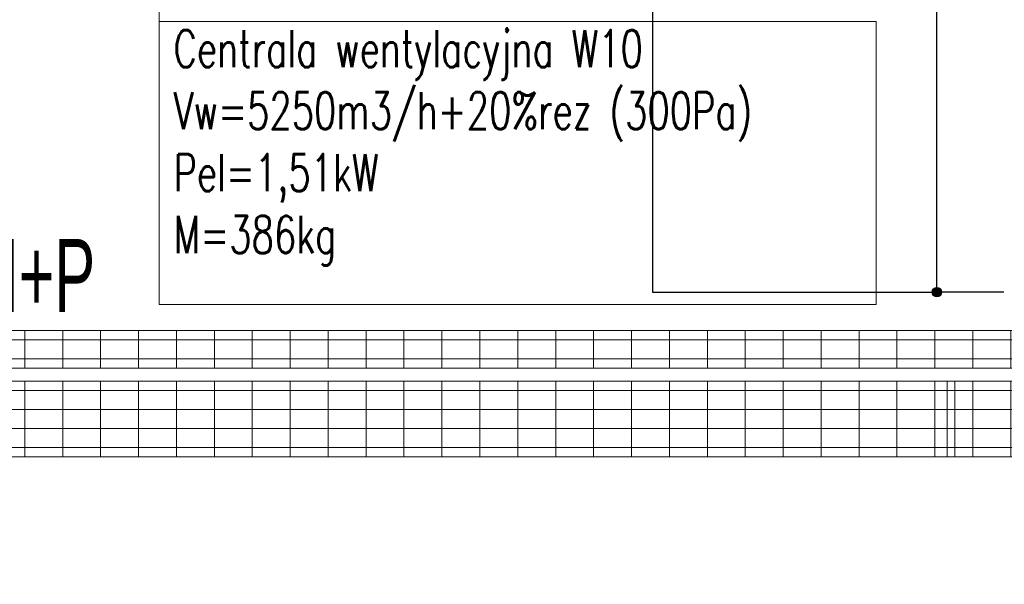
# Model space of a CAD drawing. Header units: millimetres. Extents: x -165365 to -33565, y 7406 to 103342.
# Tile 76 of 256: x -117813 to -115217, y 34996 to 36485. Entities that reach past the tile are written whole.
import ezdxf
from ezdxf.enums import TextEntityAlignment as Align

# ---------------------------------------------------------------- set-up
doc = ezdxf.new("R2010")
doc.units = ezdxf.units.MM
doc.header["$MEASUREMENT"] = 0
for name, pattern in [('ACAD_ISO03W100', [150, 60, -90]), ('DASHDOT', [1, 0.5, -0.25, 0, -0.25]), ('Wipeout_Contour', [1000, 0, -1000])]:
    doc.linetypes.add(name, pattern=pattern)
for name, color, linetype, lineweight in [('2DE_PRO_CblfEZ', 80, 'Continuous', 15), ('CP_DETAL', 33, 'Continuous', 9), ('HVAC_WENTYLACJA_ETYKIETY', 3, 'Continuous', 18)]:
    doc.layers.add(name, color=color, linetype=linetype, lineweight=lineweight)
for name, color, linetype in [('ELEK CIENKIE', 80, 'Continuous'), ('IPHandle', 7, 'Continuous'), ('Linia', 252, 'Continuous'), ('Słup', 252, 'Continuous')]:
    doc.layers.add(name, color=color, linetype=linetype)
doc.styles.add('Arial', font='arial.ttf')
doc.styles.add('CP_ATTR', font='arial.ttf')
pattern_1 = [(90, (-3e-14, -25), (-100, 6e-15), [])]

# ---------------------------------------------------------------- blocks, each defined once
blk = doc.blocks.new('A$C67C5DD4D')
at = {"color": 254, "linetype": 'Wipeout_Contour', "lineweight": 0, "ltscale": 481919.218204}
blk.add_wipeout([(38262.6, 18019.6), (39012.6, 18019.6), (39012.6, 18859.6), (38262.6, 18859.6)], dxfattribs=at).dxf.layer = 'Słup'
at = {"layer": 'Linia', "linetype": 'Continuous'}
blk.add_hatch(color=256, dxfattribs=at).paths.add_polyline_path([(39025.1, 18019.6), (39024.1, 18024.4), (39021.4, 18028.5), (39017.3, 18031.2), (39012.6, 18032.1), (39007.8, 18031.2), (39003.7, 18028.5), (39001, 18024.4), (39000.1, 18019.6), (39001, 18014.9), (39003.7, 18010.8), (39007.8, 18008.1), (39012.6, 18007.1), (39017.3, 18008.1), (39021.4, 18010.8), (39024.1, 18014.9)])
at = {"layer": 'Linia'}
blk.add_line((39189.4, 18019.6), (39025.1, 18019.6), dxfattribs=at)
blk.add_circle((39012.6, 18019.6), 12.5, dxfattribs=at)
at = {"layer": 'Słup'}
for p, q in [((38262.6, 18859.6), (38262.6, 18019.6)), ((39012.6, 18019.6), (39012.6, 18859.6)), ((38262.6, 18019.6), (39012.6, 18019.6))]:
    blk.add_line(p, q, dxfattribs=at)
blk = doc.blocks.new('AVS_IPMC2_LR_2_t')
blk.add_line((27.4, 0), (27.4, -27.4))
at = {"color": 7, "linetype": 'DASHDOT', "ltscale": 10}
blk.add_arc((28.92, 1.52), 28.96, 183.0137, 266.9863, dxfattribs=at)
blk = doc.blocks.new('A$C67C89556')
at = {"layer": 'IPHandle', "xscale": 25.4, "yscale": 25.4}
blk.add_blockref('AVS_IPMC2_LR_2_t', (1606.534, 695.96), dxfattribs=at)
blk = doc.blocks.new('2Dcblfmark100')
at = {"color": 3}
for p, q in [((-10, -50), (-10, 50)), ((10, -50), (10, 50))]:
    blk.add_line(p, q, dxfattribs=at)
blk = doc.blocks.new('2dcblf_korcf54v_b200_h054_5d1rfg0')
at = {"layer": 'CP_DETAL'}
h = blk.add_hatch(dxfattribs=at)
h.set_pattern_fill('_USER', color=256, scale=100, angle=90, style=0, pattern_type=0)
h.set_pattern_definition(pattern_1)
h.paths.add_polyline_path([(0, 100), (6033.9, 100), (6033.9, -100), (0, -100)])
for p, q in [((0, 100), (6033.9, 100)), ((0, -100), (6033.9, -100))]:
    blk.add_line(p, q)
for p, q in [((6033.9, 75), (0, 75)), ((6033.9, 25), (0, 25)), ((0, -25), (6033.9, -25)), ((6033.9, -75), (0, -75))]:
    blk.add_line(p, q, dxfattribs=at)
at = {"yscale": 2}
blk.add_blockref('2Dcblfmark100', (3000, 0), dxfattribs=at)
at = {"linetype": 'ByBlock', "style": 'CP_ATTR', "flags": 9}
for tag in ['NAME', 'NUMBER', 'GROUP', 'ORDER-NO', 'PRODUCER', 'COUPLERS', 'MOUNTDIST', 'MOUNTINGS', 'OTHER', 'WEIGHT', 'DIVIDER', 'COVER']:
    blk.add_attdef(tag, text='', height=0.00005, dxfattribs=at).set_placement((-0.1, 0), align=Align.MIDDLE_LEFT)
blk = doc.blocks.new('2dcblf_korcf54v_b100_h054_fdrddfd')
at = {"layer": 'CP_DETAL'}
h = blk.add_hatch(dxfattribs=at)
h.set_pattern_fill('_USER', color=256, scale=100, angle=90, style=0, pattern_type=0)
h.set_pattern_definition(pattern_1)
h.paths.add_polyline_path([(0, 50), (6088.5, 50), (6088.5, -50), (0, -50)])
for p, q in [((0, 50), (6088.5, 50)), ((0, -50), (6088.5, -50))]:
    blk.add_line(p, q)
for p, q in [((6088.5, 25), (0, 25)), ((0, -25), (6088.5, -25))]:
    blk.add_line(p, q, dxfattribs=at)
at = {"linetype": 'ByBlock', "style": 'CP_ATTR', "flags": 9}
for tag in ['NAME', 'NUMBER', 'GROUP', 'ORDER-NO', 'PRODUCER', 'COUPLERS', 'MOUNTDIST', 'MOUNTINGS', 'OTHER', 'WEIGHT', 'DIVIDER', 'COVER']:
    blk.add_attdef(tag, text='', height=0.00005, dxfattribs=at).set_placement((-0.1, 0), align=Align.MIDDLE_LEFT)

msp = doc.modelspace()

# ---------------------------------------------------------------- block references
msp.add_blockref('A$C67C5DD4D', (-154407.14734, 17746.99902))

# ---------------------------------------------------------------- next in the draw order: linework, layer by layer
at = {"layer": 'ELEK CIENKIE', "color": 232, "linetype": 'ACAD_ISO03W100', "ltscale": 3}
msp.add_circle((-111113.41336, 36619.62119), 7540, dxfattribs=at)
at = {"layer": 'HVAC_WENTYLACJA_ETYKIETY'}
msp.add_line((-117445.54325, 35733.77054), (-117445.54325, 37454.9778), dxfattribs=at)
msp.add_lwpolyline([(-117445.54325, 36480.69171), (-115554.53569, 36480.69171), (-115554.53569, 35733.77054), (-117445.54325, 35733.77054)], close=True, dxfattribs=at)

# ---------------------------------------------------------------- next in the draw order: block references
at = {"xscale": -1}
msp.add_blockref('A$C67C89556', (-116052.15826, 36290.63604), dxfattribs=at)
at = {"layer": '2DE_PRO_CblfEZ'}
for name, p in [('2dcblf_korcf54v_b100_h054_fdrddfd', (-118093.29536, 35615.70108)), ('2dcblf_korcf54v_b200_h054_5d1rfg0', (-118357.67019, 35431.8519))]:
    msp.add_blockref(name, p, dxfattribs=at)

# ---------------------------------------------------------------- next in the draw order: texts
at = {"layer": '2DE_PRO_CblfEZ', "style": 'Arial', "width": 0.6}
msp.add_text('KN+P', height=192.456, dxfattribs=at).set_placement((-118040.11597, 35714.26542))
at = {"layer": 'HVAC_WENTYLACJA_ETYKIETY', "insert": (-117407.56915, 36457.59254), "char_height": 98, "width": 2365.2602815, "attachment_point": 1}
msp.add_mtext('\\Fromans|c238;\\W0.7;Centrala wentylacyjna W10\\PVw=5250m3/h+20%rez (300Pa)\\PPel=1,51kW\\PM=386kg', dxfattribs=at)

doc.saveas('drawing.dxf')
